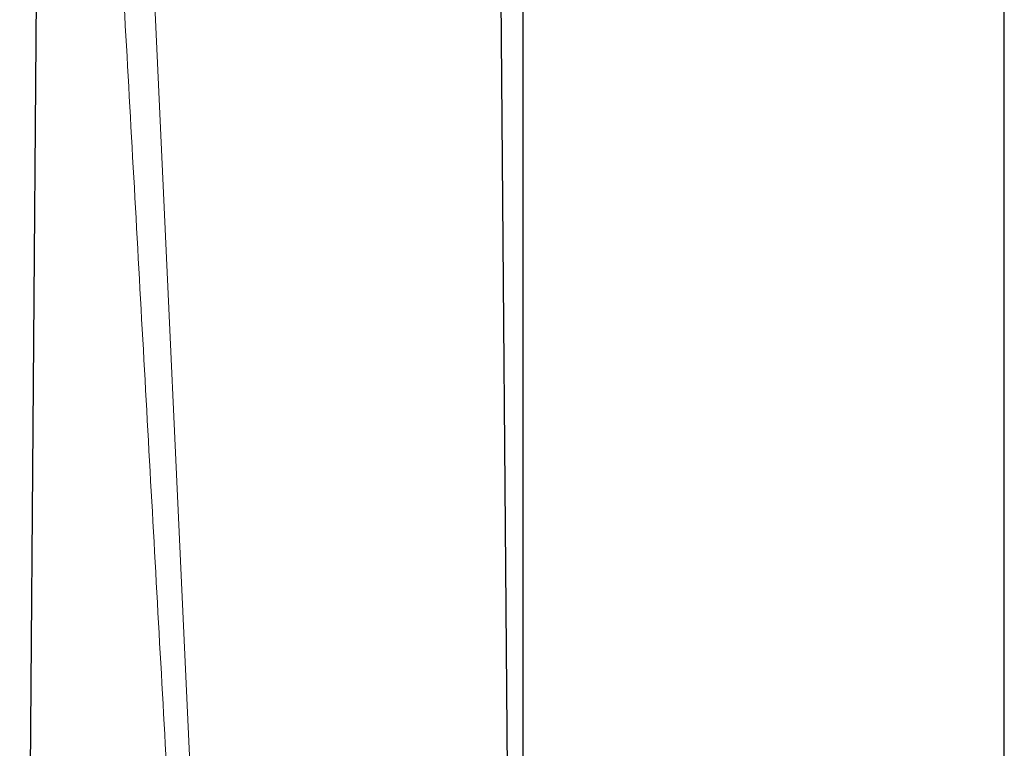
# Model space of a CAD drawing. Header units: millimetres. Extents: x 8 to 2236, y 12 to 2208.
# Tile 24 of 173: x 492 to 536, y 1794 to 1827. Entities that reach past the tile are written whole.
import ezdxf

# ---------------------------------------------------------------- set-up
doc = ezdxf.new("R2010")
doc.units = ezdxf.units.MM

msp = doc.modelspace()

# ---------------------------------------------------------------- linework, layer by layer
at = {"color": 7, "linetype": 'Continuous', "lineweight": 30}
for p, q in [((514.384, 2046.347), (514.384, 1718.676)), ((536.284, 1718.676), (536.284, 2045.254)), ((514.278, 1718.676), (513.16, 1858.092)), ((492.283, 1831.731), (491.501, 1731.985))]:
    msp.add_line(p, q, dxfattribs=at)
at = {"color": 252, "linetype": 'Continuous', "lineweight": 0}
msp.add_line((497.313, 1835.196), (502.82, 1716.134), dxfattribs=at)
msp.add_open_spline([(495.922, 1833.974), (496.195, 1829.065), (496.741, 1819.246), (497.56, 1804.518), (498.379, 1789.789), (499.199, 1775.059), (500.018, 1760.33), (500.837, 1745.601), (501.656, 1730.872), (502.202, 1721.052), (502.475, 1716.142)], degree=3, knots=[0, 0, 0, 0, 0.125, 0.25, 0.375, 0.5, 0.625, 0.75, 0.875, 1, 1, 1, 1], dxfattribs=at)

doc.saveas('drawing.dxf')
